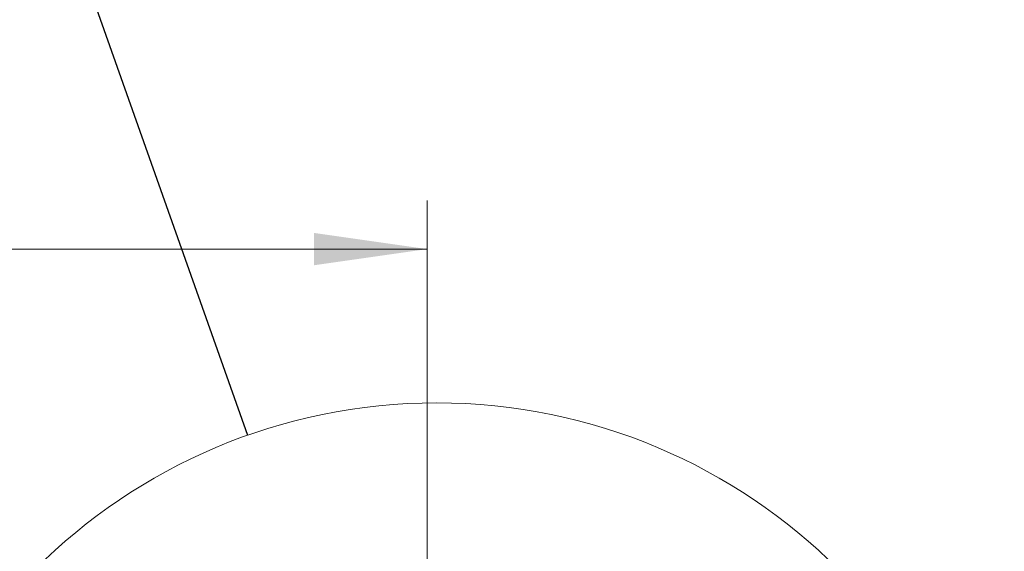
# Model space of a CAD drawing. Header units: millimetres. Extents: x 0 to 12118, y 0 to 8400.
# Tile 26 of 129: x 2053 to 2661, y 5649 to 5978. Entities that reach past the tile are written whole.
import ezdxf

# ---------------------------------------------------------------- set-up
doc = ezdxf.new("R2010")
doc.units = ezdxf.units.MM
doc.header["$LTSCALE"] = 20
doc.styles.add('SLDTEXTSTYLE0', font='TXT', dxfattribs={"width": 0.605})
doc.dimstyles.new('SLDDIMSTYLE2', dxfattribs={"dimtxt": 70, "dimasz": 70, "dimexe": 0, "dimexo": 0.0625, "dimgap": 17.5, "dimtad": 1, "dimdec": 1, "dimrnd": 1e-09, "dimzin": 12, "dimdsep": 46, "dimtxsty": 'SLDTEXTSTYLE0', "dimsah": 1, "dimcen": 0.09, "dimadec": 0, "dimazin": 3, "dimtfac": 1, "dimtofl": 0, "dimtmove": 0, "dimatfit": 3, "dimfxl": 1, "dimfrac": 2, "dimtolj": 1, "dimtzin": 12, "dimarcsym": 0})
doc.dimstyles.new('SLDDIMSTYLE5', dxfattribs={"dimtxt": 0.18, "dimasz": 70, "dimexe": 0, "dimexo": 0.0625, "dimgap": 0, "dimtad": 0, "dimtih": 1, "dimtoh": 1, "dimdec": 0, "dimrnd": 1e-09, "dimzin": 0, "dimdsep": 46, "dimtxsty": 'Standard', "dimblk1": 'NONE', "dimblk2": 'NONE', "dimsah": 1, "dimcen": 0.09, "dimadec": 0, "dimazin": 0, "dimtfac": 70, "dimtdec": 0, "dimtofl": 0, "dimtmove": 0, "dimatfit": 3, "dimldrblk": 'NONE', "dimfxl": 1, "dimfrac": 2, "dimtolj": 1, "dimtzin": 0, "dimarcsym": 0})

# ---------------------------------------------------------------- blocks, each defined once
blk = doc.blocks.new('_D_42')
at = {"color": 7, "linetype": 'Continuous', "lineweight": 0}
for p, q in [((1654.13, 5658.66), (1654.13, 5866.18)), ((2304.63, 5272.87), (2304.63, 5866.18)), ((2304.63, 5836.18), (1654.13, 5836.18))]:
    blk.add_line(p, q, dxfattribs=at)
at = {"color": 7, "linetype": 'Continuous', "lineweight": 18}
for points in [[(1654.13, 5836.18), (1724.13, 5826.18), (1724.13, 5846.18)], [(2304.63, 5836.18), (2234.63, 5846.18), (2234.63, 5826.18)]]:
    blk.add_solid(points, dxfattribs=at)
at = {"color": 7, "linetype": 'Continuous', "lineweight": 18, "insert": (1859.07, 5926.42), "char_height": 70, "attachment_point": 1, "style": 'SLDTEXTSTYLE0'}
blk.add_mtext('650,5', dxfattribs=at)
blk = doc.blocks.new('_None')

msp = doc.modelspace()

# ---------------------------------------------------------------- linework, layer by layer
at = {"color": 7, "linetype": 'Continuous', "lineweight": 18}
msp.add_circle((2310.544746, 5390.1286), 350.940452, dxfattribs=at)

# ---------------------------------------------------------------- dimensions: what is measured, and where the dimension line sits
dim = msp.add_linear_dim(base=(1654.128604, 5836.180309), p1=(2304.628607, 5268.870777), p2=(1654.128604, 5654.662265), dimstyle='SLDDIMSTYLE2', dxfattribs=at)
dim.commit()
dim.dimension.update_dxf_attribs({"geometry": '_D_42', "text_midpoint": (1979.378606, 5836.180309), "dimtype": 160})

# ---------------------------------------------------------------- leaders
at = {"color": 7, "linetype": 'Continuous', "lineweight": 18, "has_arrowhead": 0}
msp.add_leader([(1964.260925, 6369.518557), (2193.559436, 5720.996606)], dimstyle='SLDDIMSTYLE5', dxfattribs=at)

doc.saveas('drawing.dxf')
